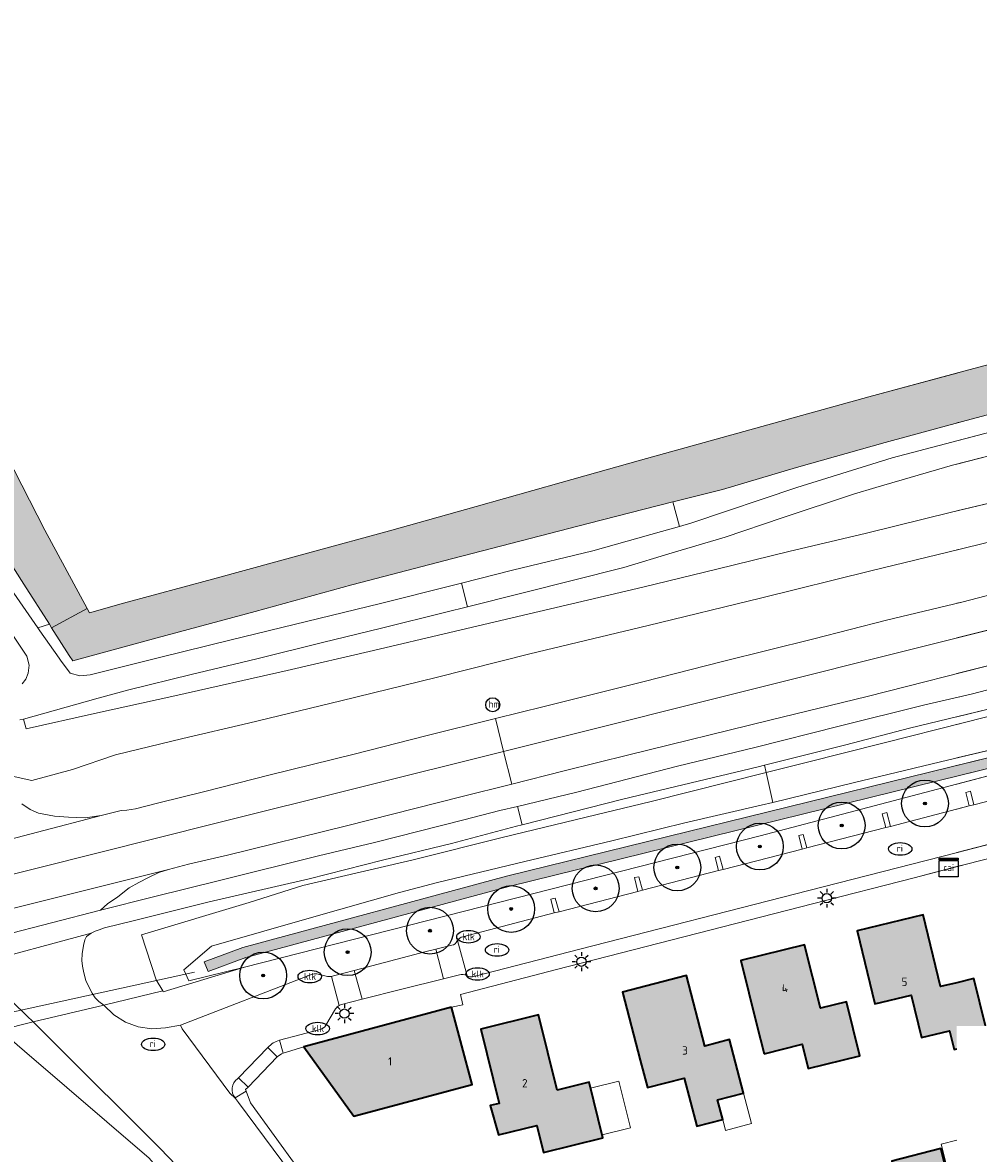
# Model space of a CAD drawing. Header units: metres. Extents: x 46249 to 49371, y 390656 to 391846.
# Tile 27 of 44: x 48755 to 48857, y 391528 to 391649. Entities that reach past the tile are written whole.
import ezdxf
from ezdxf.enums import TextEntityAlignment as Align

# ---------------------------------------------------------------- set-up
doc = ezdxf.new("R2010")
doc.units = ezdxf.units.M
for name, color, linetype, lineweight in [('B-WE-GR-BOOM-S', 90, 'Continuous', 25), ('B-WE-GR-BOUWLAND-G', 80, 'Continuous', 13), ('B-WE-GR-GRAS_KRUIDENRIJK-G', 80, 'Continuous', 18), ('B-WE-IE-MEUBILAIR-S', 7, 'Continuous', 25), ('B-WE-KW-KUNSTWERK_DUIKER-G', 170, 'Continuous', 18), ('B-WE-OG-BEBOUWING-G', 7, 'Continuous', 35), ('B-WE-OG-BEBOUWING_HUISNUMMER-T18', 10, 'Continuous', 18), ('B-WE-OG-BEBOUWING_LUIFEL-G', 7, 'Continuous', 18), ('B-WE-OG-TERREIN_ERF-G', 7, 'Continuous', 18), ('B-WE-OG-TERREIN_OEVER-G', 7, 'Continuous', 18), ('B-WE-OG-WATER_SLOOT-G', 120, 'Continuous', 18), ('B-WE-VH-GESLOTENVERHARDING-G', 10, 'Continuous', 18), ('B-WE-VH-GESLOTENVERHARDING_ASFALT-G', 10, 'Continuous', 18), ('B-WE-VH-GESLOTENVERHARDING_BETON-G', 10, 'Continuous', 18), ('B-WE-VH-OPENVERHARDING_BETONSTRAATSTEEN-G', 90, 'Continuous', 18), ('B-WE-VH-OPENVERHARDING_STRAATBAKSTEEN-G', 90, 'Continuous', 18), ('B-WE-VH-OPENVERHARDING_TEGEL-G', 90, 'Continuous', 18)]:
    doc.layers.add(name, color=color, linetype=linetype, lineweight=lineweight)
doc.layers.add('B-WE-OG-BEBOUWING-V', color=7, linetype='Continuous', lineweight=18, true_color=0xd46868)
doc.layers.add('B-WE-OG-WATER_SLOOT-V', color=7, linetype='Continuous', lineweight=18, true_color=0x99cae9)
doc.styles.add('NLCS-ISO', font='NLCS-ISO.ttf')
doc.styles.add('NLCS-ISO-ANNOTATIEF-T18', font='NLCS-ISO.ttf', dxfattribs={"height": 1.8})

# ---------------------------------------------------------------- blocks, each defined once
blk = doc.blocks.new('SIE-MEUBILAIR_KAST_CAI-SO')
for points in [[(-1, 1), (1, 1), (1, 0.84), (-1, 0.84)], [(-1, 0.76), (1, 0.76), (1, -1), (-1, -1)]]:
    blk.add_lwpolyline(points, close=True)
at = {"style": 'NLCS-ISO'}
blk.add_text('cai', height=0.75, dxfattribs=at).set_placement((0, 0), align=Align.MIDDLE_CENTER)
blk = doc.blocks.new('SIE-MEUBILAIR_PAAL_HECTOMETER-SO')
blk.add_circle((0, 0), 0.75)
at = {"style": 'NLCS-ISO'}
blk.add_text('hm', height=0.75, dxfattribs=at).set_placement((0.16, 0.07), align=Align.MIDDLE_CENTER)
blk = doc.blocks.new('SIE-MEUBILAIR_PAAL_LICHTMAST-SO')
for points in [[(-0.62, 0), (-1, 0)], [(-0.71, 0.71), (-0.44, 0.44)], [(0, 1), (0, 0.62)], [(0.44, 0.44), (0.71, 0.71)], [(1, 0), (0.62, 0)], [(-0.71, -0.71), (-0.44, -0.44)], [(0, -0.62), (0, -1)], [(0.44, -0.44), (0.71, -0.71)]]:
    blk.add_lwpolyline(points)
blk.add_circle((0, 0), 0.5)
blk = doc.blocks.new('SIE-MEUBILAIR_PUT_KOLK-SO')
blk.add_ellipse((0, 0), major_axis=(1.25, 0), ratio=0.54)
at = {"style": 'NLCS-ISO'}
blk.add_text('klk', height=0.75, dxfattribs=at).set_placement((0.03, 0), align=Align.MIDDLE_CENTER)
blk = doc.blocks.new('SIE-MEUBILAIR_PUT_RIOOLPUT-SO')
blk.add_ellipse((0, 0), major_axis=(1.25, 0), ratio=0.54)
at = {"style": 'NLCS-ISO'}
blk.add_text('ri', height=0.75, dxfattribs=at).set_placement((-0.04, 0.07), align=Align.MIDDLE_CENTER)
blk = doc.blocks.new('SGR-BOOM_01')
h = blk.add_hatch(color=256)
edge = h.paths.add_edge_path()
edge.add_arc((0, 0), 0.15, 0, 360)
for radius in [2.5, 0.15, 0.045]:
    blk.add_circle((0, 0), radius)

msp = doc.modelspace()

# ---------------------------------------------------------------- hatches: boundary and pattern name
at = {"layer": 'B-WE-OG-BEBOUWING-V'}
for points in [[(48854.833, 391538.901), (48854.833, 391545.974), (48853.113, 391545.554), (48851.242, 391553.221), (48844.198, 391551.501), (48846.1, 391543.707), (48849.959, 391544.649), (48851.067, 391540.111), (48854.079, 391540.847), (48854.57, 391538.837)], [(48834.258, 391538.381), (48838.334, 391539.396), (48838.984, 391536.789), (48844.485, 391538.159), (48843.044, 391543.933), (48840.288, 391543.245), (48838.564, 391550.028), (48831.776, 391548.336), (48833.497, 391541.44)], [(48821.02, 391537.707), (48821.787, 391534.76), (48825.728, 391535.786), (48827.068, 391530.64), (48829.834, 391531.36), (48829.288, 391533.45), (48832.057, 391534.171), (48830.569, 391539.89), (48827.927, 391539.202), (48825.967, 391546.733), (48819.133, 391544.952)], [(48854.833, 391541.357), (48857.897, 391541.357), (48856.659, 391546.42), (48854.833, 391545.974)], [(48800.851, 391543.356), (48785.098, 391539.108), (48790.452, 391531.701), (48803.076, 391535.105)], [(48812.156, 391534.498), (48810.16, 391542.542), (48803.985, 391541.01), (48805.956, 391533.071), (48804.987, 391532.868), (48805.877, 391529.703), (48809.981, 391530.722), (48810.701, 391527.822), (48817.039, 391529.393), (48815.564, 391535.344)], [(48854.706, 391522.021), (48853.122, 391528.243), (48847.909, 391526.915), (48848.994, 391522.651), (48850.933, 391523.145), (48851.431, 391521.187)]]:
    msp.add_hatch(color=256, dxfattribs=at).paths.add_polyline_path(points)
at = {"layer": 'B-WE-OG-WATER_SLOOT-V'}
for points in [[(48726.251, 391630.988), (48729.195, 391627.023), (48733.277, 391619.639), (48736.835, 391614.364), (48738.003, 391612.632), (48740.991, 391609.395), (48743.695, 391606.467), (48749.583, 391597.333), (48755.201, 391588.558), (48757.912, 391584.288), (48758.156, 391583.904), (48761.954, 391585.95), (48757.442, 391594.322), (48753.339, 391602.363), (48751.322, 391606.058), (48747.03, 391612.384), (48741.073, 391618.602), (48736.708, 391626.136), (48729.388, 391635.56), (48723.399, 391641.671), (48720.404, 391638.311), (48724.083, 391633.908)], [(48957.713, 391638.67), (48929.928, 391630.881), (48904.174, 391624.236), (48892.654, 391621.166), (48880.986, 391618.07), (48868.587, 391614.785), (48855.605, 391611.341), (48845.456, 391608.58), (48834.003, 391605.421), (48821.049, 391601.829), (48812.567, 391599.43), (48803.502, 391596.871), (48794.241, 391594.275), (48785.889, 391592.001), (48775.354, 391589.116), (48765.837, 391586.523), (48762.203, 391585.488), (48761.954, 391585.95), (48758.156, 391583.904), (48760.039, 391580.938), (48760.403, 391580.366), (48769.436, 391582.818), (48779.882, 391585.635), (48790.219, 391588.482), (48801.018, 391591.315), (48815.479, 391595.035), (48824.522, 391597.376), (48824.679, 391597.417), (48829.801, 391598.679), (48837.731, 391601.026), (48847.181, 391603.709), (48855.435, 391605.964), (48863.164, 391608.019), (48871.082, 391610.161), (48879.878, 391612.517), (48885.959, 391614.112), (48892.161, 391615.881), (48899.989, 391617.955), (48907.077, 391619.891), (48913.189, 391621.593), (48920.533, 391623.525), (48928.747, 391625.722), (48933.95, 391627.101), (48941.522, 391629.178), (48948.553, 391631.153), (48953.925, 391632.718), (48958.98, 391634.069)], [(48854.833, 391611.131), (48854.833, 391605.8), (48855.435, 391605.964), (48863.164, 391608.019), (48871.082, 391610.161), (48879.878, 391612.517), (48885.959, 391614.112), (48892.161, 391615.881), (48899.989, 391617.955), (48907.077, 391619.891), (48913.189, 391621.593), (48920.533, 391623.525), (48928.747, 391625.722), (48933.95, 391627.101), (48941.522, 391629.178), (48948.553, 391631.153), (48953.925, 391632.718), (48958.98, 391634.069), (48957.713, 391638.67), (48929.928, 391630.881), (48904.174, 391624.236), (48892.654, 391621.166), (48880.986, 391618.07), (48868.587, 391614.785), (48855.605, 391611.341)], [(48774.464, 391548.218), (48774.875, 391547.186), (48778.915, 391548.683), (48807.009, 391556.268), (48867.273, 391571.097), (48904.115, 391580.453), (48929.847, 391586.983), (48929.575, 391588.061), (48903.843, 391581.531), (48867.003, 391572.175), (48806.731, 391557.344), (48778.563, 391549.739)], [(48854.833, 391569.18), (48854.833, 391568.036), (48867.273, 391571.097), (48904.115, 391580.453), (48929.847, 391586.983), (48929.575, 391588.061), (48903.843, 391581.531), (48867.003, 391572.175)]]:
    msp.add_hatch(color=256, dxfattribs=at).paths.add_polyline_path(points)

# ---------------------------------------------------------------- linework, layer by layer
at = {"layer": 'B-WE-GR-BOUWLAND-G', "ltscale": 0.2, "flags": 128}
for points in [[(48854.833, 391611.131), (48855.605, 391611.341), (48868.587, 391614.785), (48880.986, 391618.07), (48892.654, 391621.166), (48904.174, 391624.236), (48929.928, 391630.881), (48957.713, 391638.67), (48960.626, 391639.441), (48936.721, 391693.891), (48914.415, 391748.382), (48911.127, 391757.143), (48854.833, 391750.462)], [(48714.767, 391648.776), (48717.326, 391646.791), (48718.817, 391645.448), (48722.766, 391642.062), (48723.399, 391641.671), (48729.388, 391635.56), (48736.708, 391626.136), (48741.073, 391618.602), (48747.03, 391612.384), (48751.322, 391606.058), (48753.339, 391602.363), (48757.442, 391594.322), (48761.954, 391585.95), (48762.203, 391585.488), (48765.837, 391586.523), (48775.354, 391589.116), (48785.889, 391592.001), (48794.241, 391594.275), (48803.502, 391596.871), (48812.567, 391599.43), (48821.049, 391601.829), (48834.003, 391605.421), (48845.456, 391608.58), (48854.833, 391611.131)]]:
    msp.add_lwpolyline(points, dxfattribs=at)
at = {"layer": 'B-WE-GR-GRAS_KRUIDENRIJK-G', "ltscale": 0.2, "flags": 128}
for points in [[(49000, 391645.4), (48989.371, 391641.687), (48974.879, 391637.769), (48963.974, 391634.736), (48963.128, 391634.501), (48958.98, 391634.069), (48953.925, 391632.718), (48948.553, 391631.153), (48941.522, 391629.178), (48933.95, 391627.101), (48928.747, 391625.722), (48920.533, 391623.525), (48913.189, 391621.593), (48907.077, 391619.891), (48899.989, 391617.955), (48892.161, 391615.881), (48885.959, 391614.112), (48879.878, 391612.517), (48871.082, 391610.161), (48863.164, 391608.019), (48855.435, 391605.964), (48854.833, 391605.8)], [(48854.833, 391603.88), (48860.69, 391605.419), (48871.955, 391608.491), (48882.449, 391611.318), (48891.551, 391613.68), (48898.356, 391615.438), (48909.368, 391618.282), (48921.625, 391621.479), (48927.952, 391623.097), (48933.676, 391624.631), (48939.701, 391626.207), (48944.275, 391627.38), (48948.787, 391628.586), (48953.202, 391629.762), (48957.361, 391630.752), (48960.945, 391631.562), (48965.325, 391632.517), (48968.256, 391633.227), (48972.125, 391633.97), (48976.409, 391634.894), (48980.899, 391635.831), (48985.945, 391636.838), (48990.771, 391637.88), (48994.892, 391638.695)], [(48995.376, 391636.249), (48991.977, 391635.533), (48986.548, 391634.406), (48981.022, 391633.249), (48975.003, 391631.989), (48968.06, 391630.493), (48963.124, 391629.468), (48958.155, 391628.381), (48954.741, 391627.524), (48941.848, 391624.148), (48931.287, 391621.411), (48923.745, 391619.441), (48915.769, 391617.34), (48908.119, 391615.402), (48900.488, 391613.365), (48898.971, 391612.967), (48891.002, 391610.879), (48882.967, 391608.818), (48874.951, 391606.658), (48867.458, 391604.698), (48860.508, 391602.839), (48854.833, 391601.402)], [(49000, 391634.976), (48992.179, 391632.871), (48987.907, 391631.74), (48982.851, 391630.258), (48978.259, 391628.975), (48974.24, 391627.872), (48970.794, 391626.79), (48966.055, 391625.303), (48960.726, 391623.684), (48955.849, 391622.132), (48946.643, 391619.24), (48936.033, 391615.934), (48928.859, 391614.186), (48923.037, 391612.844), (48914.559, 391610.699), (48907.482, 391608.97), (48898.829, 391606.945), (48888.871, 391604.524), (48879.881, 391602.386), (48870.949, 391600.208), (48863.568, 391598.473), (48854.833, 391596.409)], [(48854.833, 391596.409), (48863.568, 391598.473), (48870.949, 391600.208), (48879.881, 391602.386), (48888.871, 391604.524), (48898.829, 391606.945), (48907.482, 391608.97), (48914.559, 391610.699), (48923.037, 391612.844), (48928.859, 391614.186), (48936.033, 391615.934), (48946.643, 391619.24), (48955.849, 391622.132), (48960.726, 391623.684), (48966.055, 391625.303), (48970.794, 391626.79), (48974.24, 391627.872), (48978.259, 391628.975), (48982.851, 391630.258), (48987.907, 391631.74), (48992.179, 391632.871), (49000, 391634.976)], [(48854.833, 391592.229), (48855.191, 391592.316), (48866.458, 391595.083), (48878.797, 391598.116), (48890.693, 391601.059), (48894.254, 391601.942), (48901.419, 391603.718), (48912.353, 391606.409), (48933.217, 391611.802), (48941.543, 391614.258), (48951.497, 391617.224), (48963.414, 391620.805), (48977.718, 391625.661), (48989.625, 391629.607), (49000, 391632.7)], [(48863.164, 391608.019), (48855.435, 391605.964), (48847.181, 391603.709), (48837.731, 391601.026), (48829.801, 391598.679), (48824.679, 391597.417), (48824.522, 391597.376), (48825.22, 391594.747), (48826.537, 391595.117), (48837.772, 391598.896), (48847.946, 391602.07), (48860.69, 391605.419)], [(48860.508, 391602.839), (48854.369, 391601.284), (48846.192, 391598.891), (48843.822, 391598.194), (48836.184, 391595.647), (48830.087, 391593.59), (48824.429, 391591.922), (48819.263, 391590.347), (48808.395, 391587.603), (48802.567, 391586.149), (48800.253, 391585.572), (48793.375, 391583.879), (48787.078, 391582.346), (48780.06, 391580.577), (48773.074, 391578.915), (48766.392, 391577.259), (48763.134, 391576.395), (48755.137, 391574.138), (48755.427, 391573.123), (48762.729, 391574.741), (48771.303, 391576.65), (48783.3, 391579.349), (48792.545, 391581.485), (48800.706, 391583.416), (48810.238, 391585.656), (48821.291, 391588.23), (48829.196, 391590.166), (48836.903, 391592.065), (48845.212, 391594.024), (48854.283, 391596.279), (48863.568, 391598.473)], [(48854.833, 391586.525), (48855.383, 391586.657), (48864.006, 391588.89), (48871.444, 391590.792), (48880.117, 391592.948), (48888.33, 391595.023), (48895.532, 391596.816), (48894.254, 391601.942), (48890.693, 391601.059), (48878.797, 391598.116), (48866.458, 391595.083), (48855.191, 391592.316), (48854.833, 391592.229)], [(48863.568, 391598.473), (48854.283, 391596.279), (48845.212, 391594.024), (48836.903, 391592.065), (48829.196, 391590.166), (48821.291, 391588.23), (48810.238, 391585.656), (48800.706, 391583.416), (48792.545, 391581.485), (48783.3, 391579.349), (48771.303, 391576.65), (48762.729, 391574.741), (48755.427, 391573.123), (48755.137, 391574.138), (48754.742, 391574.064)], [(48753.286, 391568.192), (48756.052, 391567.589), (48760.395, 391568.758), (48764.982, 391570.318), (48772.154, 391572.062), (48779.19, 391573.726), (48789.049, 391576.108), (48799.244, 391578.61), (48809.231, 391581.12), (48821.874, 391584.163), (48833.878, 391587.078), (48845.676, 391590.002), (48855.191, 391592.316), (48866.458, 391595.083)], [(48866.458, 391595.083), (48855.191, 391592.316), (48845.676, 391590.002), (48833.878, 391587.078), (48821.874, 391584.163), (48809.231, 391581.12), (48799.244, 391578.61), (48789.049, 391576.108), (48779.19, 391573.726), (48772.154, 391572.062), (48764.982, 391570.318), (48760.395, 391568.758), (48756.052, 391567.589), (48753.286, 391568.192)], [(48754.987, 391565.099), (48755.863, 391564.499), (48756.753, 391564.105), (48758.451, 391563.76), (48759.945, 391563.683), (48761.744, 391563.612), (48763.439, 391563.827), (48765.599, 391564.364), (48766.186, 391564.424), (48767.12, 391564.569), (48769.589, 391565.207), (48774.504, 391566.411), (48781.497, 391568.203), (48790.469, 391570.397), (48798.118, 391572.368), (48805.559, 391574.196), (48810.78, 391575.479), (48821.315, 391578.119), (48829.832, 391580.299), (48839.564, 391582.734), (48847.331, 391584.723), (48855.383, 391586.657), (48864.006, 391588.89)], [(48854.833, 391576.444), (48856.363, 391576.797), (48865.942, 391579.314), (48874.581, 391581.442), (48880.982, 391583.046), (48889.84, 391585.255), (48897.839, 391587.275), (48897.338, 391589.574), (48891.138, 391587.986), (48881.178, 391585.532), (48872.485, 391583.415), (48859.849, 391580.284), (48854.833, 391579.008)], [(48754.99, 391577.929), (48755.41, 391578.415), (48755.645, 391579.069), (48755.745, 391579.902), (48755.511, 391580.877), (48753.669, 391583.638)], [(48859.849, 391580.284), (48845.257, 391576.572), (48834.883, 391574.048), (48819.826, 391570.321), (48812.887, 391568.618), (48807.309, 391567.207), (48801.872, 391565.831), (48789.657, 391562.73), (48776.951, 391559.611), (48772.772, 391558.658), (48770.637, 391558.065), (48769.597, 391557.739), (48768.487, 391557.224), (48767.46, 391556.698), (48766.422, 391556.101), (48765.21, 391555.149), (48764.125, 391554.409), (48763.373, 391553.721), (48769.052, 391555.155), (48776.242, 391556.946), (48786.67, 391559.531), (48792.628, 391560.971), (48802.193, 391563.399), (48806.033, 391564.376), (48807.905, 391564.824), (48814.241, 391566.34), (48825.015, 391569.119), (48833.27, 391571.122), (48842.263, 391573.378), (48851.29, 391575.625), (48856.363, 391576.797), (48865.942, 391579.314)], [(48859.092, 391575.436), (48849.808, 391573.174), (48842.984, 391571.407), (48834.301, 391569.215), (48834.476, 391568.425), (48838.766, 391569.503), (48846.949, 391571.592), (48855.674, 391573.782), (48865.613, 391576.302)], [(48865.613, 391576.302), (48855.674, 391573.782), (48846.949, 391571.592), (48838.766, 391569.503), (48834.476, 391568.425), (48835.184, 391565.238), (48843.764, 391567.331), (48853.089, 391569.583), (48863.008, 391571.946)], [(48865.613, 391576.302), (48855.674, 391573.782), (48854.833, 391573.571)], [(48854.833, 391573.571), (48855.674, 391573.782), (48865.613, 391576.302)], [(48859.092, 391575.436), (48854.833, 391574.398)], [(48854.833, 391569.998), (48863.008, 391571.946)], [(48860.223, 391568.601), (48854.833, 391567.185)], [(48854.833, 391564.52), (48856.165, 391564.867), (48855.816, 391566.311), (48856.31, 391566.438), (48856.678, 391564.979), (48864.852, 391567.094)], [(48752.649, 391540.913), (48756.165, 391541.777), (48755.497, 391542.436), (48751.034, 391546.792)]]:
    msp.add_lwpolyline(points, dxfattribs=at)
for points in [[(48740.991, 391609.395), (48739.593, 391608.164), (48740.476, 391607.036), (48744.628, 391601.193), (48748.613, 391595.422), (48752.842, 391589.441), (48756.663, 391583.915), (48757.912, 391584.288), (48755.201, 391588.558), (48749.583, 391597.333), (48743.695, 391606.467), (48740.991, 391609.395)], [(48825.22, 391594.747), (48824.522, 391597.376), (48815.479, 391595.035), (48801.018, 391591.315), (48790.219, 391588.482), (48779.882, 391585.635), (48769.436, 391582.818), (48760.403, 391580.366), (48760.039, 391580.938), (48758.156, 391583.904), (48757.912, 391584.288), (48756.663, 391583.915), (48756.896, 391583.579), (48758.961, 391580.651), (48759.116, 391580.431), (48760.14, 391579.044), (48761.159, 391578.776), (48762.263, 391578.881), (48769.675, 391580.723), (48777.333, 391582.613), (48785.386, 391584.576), (48793.291, 391586.512), (48800.803, 391588.373), (48801.938, 391588.664), (48807.376, 391590.06), (48815.971, 391592.124), (48823.289, 391594.204), (48825.22, 391594.747)], [(48834.476, 391568.425), (48834.301, 391569.215), (48833.62, 391569.043), (48819.177, 391565.593), (48808.401, 391562.846), (48807.806, 391562.694), (48800.883, 391560.839), (48793.49, 391559.057), (48785.659, 391557.091), (48774.979, 391554.604), (48766.866, 391552.571), (48763.799, 391551.826), (48763.218, 391551.64), (48762.807, 391551.483), (48762.392, 391551.269), (48762.113, 391551.088), (48761.866, 391550.907), (48761.692, 391550.568), (48761.564, 391549.944), (48761.426, 391549.07), (48761.393, 391548.343), (48761.464, 391547.742), (48761.577, 391547.028), (48761.801, 391546.222), (48762.088, 391545.599), (48762.475, 391544.869), (48762.814, 391544.366), (48763.203, 391543.979), (48763.746, 391543.59), (48770.015, 391545.089), (48769.313, 391546.292), (48767.754, 391551.091), (48779.251, 391554.563), (48784.989, 391556.348), (48796.771, 391559.11), (48806.276, 391561.498), (48815.257, 391563.684), (48822.195, 391565.337), (48834.476, 391568.425)], [(48835.184, 391565.238), (48834.476, 391568.425), (48822.195, 391565.337), (48815.257, 391563.684), (48806.276, 391561.498), (48796.771, 391559.11), (48784.989, 391556.348), (48779.251, 391554.563), (48767.754, 391551.091), (48769.313, 391546.292), (48770.015, 391545.089), (48770.063, 391545.006), (48778.755, 391547.648), (48772.804, 391546.18), (48772.279, 391547.355), (48775.224, 391549.89), (48785.928, 391552.96), (48795.329, 391555.633), (48799.365, 391556.693), (48808.692, 391558.945), (48817.977, 391561.138), (48825.784, 391563.056), (48833.954, 391564.938), (48835.184, 391565.238)]]:
    msp.add_lwpolyline(points, close=True, dxfattribs=at)
msp.add_lwpolyline([(48860.223, 391568.601), (48833.826, 391561.666), (48804.065, 391554.098), (48778.755, 391547.648), (48770.063, 391545.006), (48770.015, 391545.089), (48763.746, 391543.59), (48764.788, 391542.551), (48766.027, 391541.759), (48767.406, 391541.248), (48768.863, 391541.043), (48770.329, 391541.153), (48771.915, 391541.428), (48771.915, 391541.428), (48785.924, 391546.835), (48785.924, 391546.835, -0.2030023), (48786.485, 391546.913), (48786.485, 391546.913), (48787.473, 391546.687), (48787.473, 391546.687, 0.1219654), (48788.055, 391546.652), (48788.055, 391546.652, 0.0464226), (48788.252, 391546.705), (48788.252, 391546.705), (48790.487, 391547.289), (48798.159, 391549.294), (48799.211, 391549.558), (48800.897, 391549.981), (48800.897, 391549.981, 0.3150876), (48801.464, 391550.445), (48801.464, 391550.445, -0.0234962), (48801.497, 391550.494), (48801.497, 391550.494, -0.1827838), (48802.083, 391550.887), (48802.083, 391550.887), (48811.845, 391553.436), (48811.47, 391554.892), (48811.945, 391555.013), (48812.358, 391553.554), (48820.779, 391555.739), (48820.415, 391557.203), (48820.887, 391557.3), (48821.254, 391555.871), (48829.401, 391557.954), (48829.027, 391559.372), (48829.509, 391559.504), (48829.891, 391558.085), (48838.319, 391560.258), (48837.961, 391561.703), (48838.443, 391561.811), (48838.832, 391560.375), (48847.247, 391562.549), (48846.887, 391564.013), (48847.376, 391564.15), (48847.748, 391562.676), (48856.165, 391564.867), (48855.816, 391566.311), (48856.31, 391566.438), (48856.678, 391564.979), (48864.852, 391567.094)], format="xyb", dxfattribs=at)
at = {"layer": 'B-WE-KW-KUNSTWERK_DUIKER-G', "ltscale": 0.2, "flags": 128}
msp.add_lwpolyline([(48749.156, 391541.795), (48773.417, 391547.096)], dxfattribs=at)
at = {"layer": 'B-WE-OG-BEBOUWING-G', "ltscale": 0.2, "flags": 128}
for points in [[(48854.833, 391545.974), (48853.113, 391545.554), (48851.242, 391553.221), (48844.198, 391551.501), (48846.1, 391543.707), (48849.959, 391544.649), (48851.067, 391540.111), (48854.079, 391540.847), (48854.57, 391538.837), (48854.833, 391538.901)], [(48857.897, 391541.357), (48856.659, 391546.42), (48854.833, 391545.974)]]:
    msp.add_lwpolyline(points, dxfattribs=at)
for points in [[(48834.258, 391538.381), (48838.334, 391539.396), (48838.984, 391536.789), (48844.485, 391538.159), (48843.044, 391543.933), (48840.288, 391543.245), (48838.564, 391550.028), (48831.776, 391548.336), (48833.497, 391541.44), (48834.258, 391538.381)], [(48821.02, 391537.707), (48821.787, 391534.76), (48825.728, 391535.786), (48827.068, 391530.64), (48829.834, 391531.36), (48829.288, 391533.45), (48832.057, 391534.171), (48830.569, 391539.89), (48827.927, 391539.202), (48825.967, 391546.733), (48819.133, 391544.952), (48821.02, 391537.707)], [(48800.851, 391543.356), (48785.098, 391539.108), (48790.452, 391531.701), (48803.076, 391535.105), (48800.851, 391543.356)], [(48812.156, 391534.498), (48810.16, 391542.542), (48803.985, 391541.01), (48805.956, 391533.071), (48804.987, 391532.868), (48805.877, 391529.703), (48809.981, 391530.722), (48810.701, 391527.822), (48817.039, 391529.393), (48815.564, 391535.344), (48812.156, 391534.498)], [(48854.706, 391522.021), (48853.122, 391528.243), (48847.909, 391526.915), (48848.994, 391522.651), (48850.933, 391523.145), (48851.431, 391521.187), (48854.706, 391522.021)]]:
    msp.add_lwpolyline(points, close=True, dxfattribs=at)
at = {"layer": 'B-WE-OG-BEBOUWING_LUIFEL-G', "ltscale": 0.2, "flags": 128}
for points in [[(48816.957, 391529.723), (48819.984, 391530.473), (48818.75, 391535.454), (48815.723, 391534.704), (48816.957, 391529.723)], [(48832.057, 391534.171), (48829.288, 391533.45), (48829.834, 391531.36), (48830.138, 391530.195), (48832.905, 391530.915), (48832.057, 391534.171)]]:
    msp.add_lwpolyline(points, close=True, dxfattribs=at)
at = {"layer": 'B-WE-OG-TERREIN_ERF-G', "ltscale": 0.2, "flags": 128}
for points in [[(48930.255, 391541.357), (48928.494, 391548.344), (48925.523, 391560.084), (48921.794, 391574.903), (48921.631, 391575.516), (48921.49, 391575.479), (48906.251, 391571.603), (48892.341, 391568.015), (48869.655, 391562.182), (48855.869, 391558.649), (48854.833, 391558.377)], [(48854.833, 391538.901), (48854.57, 391538.837), (48854.079, 391540.847), (48851.067, 391540.111), (48849.959, 391544.649), (48846.1, 391543.707), (48844.198, 391551.501), (48851.242, 391553.221), (48853.113, 391545.554), (48854.833, 391545.974)], [(48854.833, 391545.974), (48856.659, 391546.42), (48857.897, 391541.357)], [(48768.59, 391527.21), (48755.25, 391538.67), (48752.649, 391540.913), (48749.587, 391540.161), (48747.567, 391539.589), (48748.7, 391535.74), (48750.42, 391529.869), (48746.47, 391528.73), (48745.753, 391531.182), (48742.15, 391530.128), (48741.247, 391533.217), (48741.055, 391533.876), (48736.233, 391532.467), (48735.176, 391536.082), (48730.007, 391534.619), (48729.252, 391534.373), (48728.62, 391534.167), (48727.489, 391533.894), (48714.75, 391530.241), (48688.468, 391520.137)], [(48854.833, 391522.065), (48853.166, 391528.709), (48854.833, 391529.138)]]:
    msp.add_lwpolyline(points, dxfattribs=at)
msp.add_lwpolyline([(48854.833, 391558.377), (48850.284, 391557.182), (48839.44, 391554.412), (48812.067, 391547.383), (48801.828, 391544.705), (48802.089, 391543.61), (48800.851, 391543.356), (48803.076, 391535.105), (48790.452, 391531.701), (48785.098, 391539.108), (48782.901, 391538.434), (48782.901, 391538.434, 0.1063148), (48782.254, 391538.045), (48782.254, 391538.045), (48779.14, 391534.806), (48778.88, 391534.56), (48778.947, 391534.379), (48779.396, 391533.154), (48786.968, 391522.68)], format="xyb", dxfattribs=at)
for points in [[(48834.258, 391538.381), (48833.497, 391541.44), (48831.776, 391548.336), (48838.564, 391550.028), (48840.288, 391543.245), (48843.044, 391543.933), (48844.485, 391538.159), (48838.984, 391536.789), (48838.334, 391539.396), (48834.258, 391538.381)], [(48821.02, 391537.707), (48819.133, 391544.952), (48825.967, 391546.733), (48827.927, 391539.202), (48830.569, 391539.89), (48832.057, 391534.171), (48829.288, 391533.45), (48829.834, 391531.36), (48827.068, 391530.64), (48825.728, 391535.786), (48821.787, 391534.76), (48821.02, 391537.707)], [(48803.985, 391541.01), (48810.16, 391542.542), (48812.156, 391534.498), (48815.564, 391535.344), (48817.039, 391529.393), (48810.701, 391527.822), (48809.981, 391530.722), (48805.877, 391529.703), (48804.987, 391532.868), (48805.956, 391533.071), (48803.985, 391541.01)], [(48752.649, 391540.913), (48755.25, 391538.67), (48768.59, 391527.21), (48779.049, 391514.931), (48779.254, 391514.734), (48779.26, 391514.749), (48779.387, 391515.256), (48779.489, 391516.279), (48779.444, 391516.971), (48779.208, 391517.946), (48778.774, 391518.826), (48778.449, 391519.246), (48775.789, 391521.939), (48769.747, 391528.24), (48758.298, 391539.675), (48756.165, 391541.777), (48752.649, 391540.913)], [(48854.706, 391522.021), (48851.431, 391521.187), (48850.933, 391523.145), (48848.994, 391522.651), (48847.909, 391526.915), (48853.122, 391528.243), (48854.706, 391522.021)]]:
    msp.add_lwpolyline(points, close=True, dxfattribs=at)
at = {"layer": 'B-WE-OG-TERREIN_OEVER-G', "ltscale": 0.2, "flags": 128}
for points in [[(48854.833, 391567.185), (48860.223, 391568.601), (48869.792, 391570.964), (48890.498, 391576.365), (48913.91, 391582.144), (48931.457, 391586.315), (48931.08, 391588.165), (48930.857, 391589.257), (48930.186, 391589.029), (48922.724, 391587.178), (48913.65, 391584.667), (48905.902, 391582.71), (48898.311, 391580.731), (48891.886, 391579.073), (48881.915, 391576.446), (48873.418, 391574.4), (48863.008, 391571.946), (48854.833, 391569.998)], [(48854.833, 391569.18), (48867.003, 391572.175), (48903.843, 391581.531), (48929.575, 391588.061), (48929.847, 391586.983), (48904.115, 391580.453), (48867.273, 391571.097), (48854.833, 391568.036)], [(48863.008, 391571.946), (48853.089, 391569.583), (48843.764, 391567.331), (48835.184, 391565.238), (48833.954, 391564.938), (48825.784, 391563.056), (48817.977, 391561.138), (48808.692, 391558.945), (48799.365, 391556.693), (48795.329, 391555.633), (48785.928, 391552.96), (48775.224, 391549.89), (48772.279, 391547.355), (48772.804, 391546.18), (48778.755, 391547.648), (48778.755, 391547.648), (48804.065, 391554.098), (48833.826, 391561.666), (48860.223, 391568.601)]]:
    msp.add_lwpolyline(points, dxfattribs=at)
msp.add_lwpolyline([(48774.464, 391548.218), (48778.563, 391549.739), (48806.731, 391557.344), (48867.003, 391572.175), (48903.843, 391581.531), (48929.575, 391588.061), (48929.847, 391586.983), (48904.115, 391580.453), (48867.273, 391571.097), (48807.009, 391556.268), (48778.915, 391548.683), (48774.875, 391547.186), (48774.464, 391548.218)], close=True, dxfattribs=at)
at = {"layer": 'B-WE-OG-WATER_SLOOT-G', "ltscale": 0.2, "flags": 128}
for points in [[(48726.251, 391630.988), (48729.195, 391627.023), (48733.277, 391619.639), (48736.835, 391614.364), (48738.003, 391612.632), (48740.991, 391609.395), (48743.695, 391606.467), (48749.583, 391597.333), (48755.201, 391588.558), (48757.912, 391584.288), (48758.156, 391583.904), (48761.954, 391585.95), (48757.442, 391594.322), (48753.339, 391602.363), (48751.322, 391606.058), (48747.03, 391612.384), (48741.073, 391618.602), (48736.708, 391626.136), (48729.388, 391635.56), (48723.399, 391641.671), (48720.404, 391638.311), (48724.083, 391633.908), (48726.251, 391630.988)], [(48774.464, 391548.218), (48774.875, 391547.186), (48778.915, 391548.683), (48807.009, 391556.268), (48867.273, 391571.097), (48904.115, 391580.453), (48929.847, 391586.983), (48929.575, 391588.061), (48903.843, 391581.531), (48867.003, 391572.175), (48806.731, 391557.344), (48778.563, 391549.739), (48774.464, 391548.218)]]:
    msp.add_lwpolyline(points, close=True, dxfattribs=at)
for points in [[(48868.587, 391614.785), (48855.605, 391611.341), (48845.456, 391608.58), (48834.003, 391605.421), (48821.049, 391601.829), (48812.567, 391599.43), (48803.502, 391596.871), (48794.241, 391594.275), (48785.889, 391592.001), (48775.354, 391589.116), (48765.837, 391586.523), (48762.203, 391585.488), (48761.954, 391585.95), (48758.156, 391583.904), (48760.039, 391580.938), (48760.403, 391580.366), (48769.436, 391582.818), (48779.882, 391585.635), (48790.219, 391588.482), (48801.018, 391591.315), (48815.479, 391595.035), (48824.522, 391597.376), (48824.679, 391597.417), (48829.801, 391598.679), (48837.731, 391601.026), (48847.181, 391603.709), (48855.435, 391605.964), (48863.164, 391608.019)], [(48868.587, 391614.785), (48855.605, 391611.341), (48854.833, 391611.131)], [(48854.833, 391605.8), (48855.435, 391605.964), (48863.164, 391608.019)], [(48854.833, 391568.036), (48867.273, 391571.097), (48904.115, 391580.453), (48929.847, 391586.983), (48929.575, 391588.061), (48903.843, 391581.531), (48867.003, 391572.175), (48854.833, 391569.18)]]:
    msp.add_lwpolyline(points, dxfattribs=at)
at = {"layer": 'B-WE-VH-GESLOTENVERHARDING-G', "ltscale": 0.2, "flags": 128}
msp.add_lwpolyline([(48838.319, 391560.258), (48838.832, 391560.375), (48838.443, 391561.811), (48837.961, 391561.703), (48838.319, 391560.258)], close=True, dxfattribs=at)
at = {"layer": 'B-WE-VH-GESLOTENVERHARDING_ASFALT-G', "ltscale": 0.2, "flags": 128}
for points in [[(48854.833, 391601.402), (48860.508, 391602.839), (48867.458, 391604.698), (48874.951, 391606.658), (48882.967, 391608.818), (48891.002, 391610.879), (48898.971, 391612.967), (48898.356, 391615.438), (48891.551, 391613.68), (48882.449, 391611.318), (48871.955, 391608.491), (48860.69, 391605.419), (48854.833, 391603.88)], [(48860.69, 391605.419), (48847.946, 391602.07), (48837.772, 391598.896), (48826.537, 391595.117), (48825.22, 391594.747), (48823.289, 391594.204), (48815.971, 391592.124), (48807.376, 391590.06), (48801.938, 391588.664), (48801.938, 391588.664), (48802.567, 391586.149), (48808.395, 391587.603), (48819.263, 391590.347), (48824.429, 391591.922), (48830.087, 391593.59), (48836.184, 391595.647), (48843.822, 391598.194), (48846.192, 391598.891), (48854.369, 391601.284), (48860.508, 391602.839)], [(48854.833, 391582.815), (48871.964, 391587.104), (48903.454, 391594.932), (48902.554, 391598.551), (48896.089, 391596.954), (48895.532, 391596.816), (48888.33, 391595.023), (48880.117, 391592.948), (48871.444, 391590.792), (48864.006, 391588.89), (48855.383, 391586.657), (48854.833, 391586.525)], [(48854.833, 391579.008), (48859.849, 391580.284), (48872.485, 391583.415), (48881.178, 391585.532), (48891.138, 391587.986), (48897.338, 391589.574), (48900.974, 391590.506), (48904.346, 391591.343), (48903.454, 391594.932), (48871.964, 391587.104), (48854.833, 391582.815)], [(48754.742, 391574.064), (48755.137, 391574.138), (48763.134, 391576.395), (48766.392, 391577.259), (48773.074, 391578.915), (48780.06, 391580.577), (48787.078, 391582.346), (48793.375, 391583.879), (48800.253, 391585.572), (48802.567, 391586.149), (48802.567, 391586.149), (48801.938, 391588.664), (48800.803, 391588.373), (48793.291, 391586.512), (48785.386, 391584.576), (48777.333, 391582.613), (48769.675, 391580.723), (48762.263, 391578.881), (48761.159, 391578.776), (48760.14, 391579.044), (48759.116, 391580.431), (48758.961, 391580.651), (48756.896, 391583.579), (48756.663, 391583.915), (48752.842, 391589.441)], [(48854.833, 391574.398), (48859.092, 391575.436), (48872.281, 391578.775), (48885.945, 391582.149), (48894.624, 391584.324), (48905.4, 391587.105), (48904.915, 391589.055), (48904.133, 391588.864), (48897.839, 391587.275), (48889.84, 391585.255), (48880.982, 391583.046), (48874.581, 391581.442), (48865.942, 391579.314), (48856.363, 391576.797), (48854.833, 391576.444)], [(48753.669, 391583.638), (48755.511, 391580.877), (48755.745, 391579.902), (48755.645, 391579.069), (48755.41, 391578.415), (48754.99, 391577.929)], [(48865.942, 391579.314), (48856.363, 391576.797), (48851.29, 391575.625), (48842.263, 391573.378), (48833.27, 391571.122), (48825.015, 391569.119), (48814.241, 391566.34), (48807.905, 391564.824), (48807.905, 391564.824), (48808.401, 391562.846), (48819.177, 391565.593), (48833.62, 391569.043), (48834.301, 391569.215), (48842.984, 391571.407), (48849.808, 391573.174), (48859.092, 391575.436)], [(48736.214, 391556.714), (48763.439, 391563.827), (48761.744, 391563.612), (48759.945, 391563.683), (48758.451, 391563.76), (48756.753, 391564.105), (48755.863, 391564.499), (48754.987, 391565.099)], [(48749.707, 391547.859), (48762.392, 391551.269), (48762.807, 391551.483), (48763.218, 391551.64), (48763.799, 391551.826), (48766.866, 391552.571), (48774.979, 391554.604), (48785.659, 391557.091), (48793.49, 391559.057), (48800.883, 391560.839), (48807.806, 391562.694), (48808.401, 391562.846), (48808.401, 391562.846), (48807.905, 391564.824), (48806.033, 391564.376), (48802.193, 391563.399), (48792.628, 391560.971), (48786.67, 391559.531), (48776.242, 391556.946), (48769.052, 391555.155), (48763.373, 391553.721), (48742.414, 391548.329)]]:
    msp.add_lwpolyline(points, dxfattribs=at)
for points in [[(48806.435, 391570.697), (48811.833, 391572.049), (48871.964, 391587.104), (48903.454, 391594.932), (48902.554, 391598.551), (48896.089, 391596.954), (48895.532, 391596.816), (48888.33, 391595.023), (48880.117, 391592.948), (48871.444, 391590.792), (48864.006, 391588.89), (48855.383, 391586.657), (48847.331, 391584.723), (48839.564, 391582.734), (48829.832, 391580.299), (48821.315, 391578.119), (48810.78, 391575.479), (48805.559, 391574.196), (48806.435, 391570.697)], [(48903.454, 391594.932), (48871.964, 391587.104), (48811.833, 391572.049), (48806.435, 391570.697), (48807.309, 391567.207), (48812.887, 391568.618), (48819.826, 391570.321), (48834.883, 391574.048), (48845.257, 391576.572), (48859.849, 391580.284), (48872.485, 391583.415), (48881.178, 391585.532), (48891.138, 391587.986), (48897.338, 391589.574), (48900.974, 391590.506), (48904.346, 391591.343), (48903.454, 391594.932)], [(48709.789, 391545.102), (48713.006, 391546.141), (48726.507, 391550.214), (48737.323, 391553.358), (48775.727, 391563.011), (48806.435, 391570.697), (48805.559, 391574.196), (48798.118, 391572.368), (48790.469, 391570.397), (48781.497, 391568.203), (48774.504, 391566.411), (48769.589, 391565.207), (48767.12, 391564.569), (48766.186, 391564.424), (48765.599, 391564.364), (48763.439, 391563.827), (48736.214, 391556.714), (48730.623, 391555.159), (48723.525, 391553.118), (48718.014, 391551.49), (48713.297, 391550.091), (48708.67, 391548.57), (48709.789, 391545.102)], [(48806.435, 391570.697), (48775.727, 391563.011), (48737.323, 391553.358), (48726.507, 391550.214), (48713.006, 391546.141), (48709.789, 391545.102), (48710.849, 391541.82), (48712.632, 391542.403), (48720.832, 391544.99), (48727.146, 391546.889), (48734.285, 391548.905), (48738.064, 391549.931), (48741.964, 391550.896), (48770.637, 391558.065), (48772.772, 391558.658), (48776.951, 391559.611), (48789.657, 391562.73), (48801.872, 391565.831), (48807.309, 391567.207), (48806.435, 391570.697)], [(48763.373, 391553.721), (48764.125, 391554.409), (48765.21, 391555.149), (48766.422, 391556.101), (48767.46, 391556.698), (48768.487, 391557.224), (48769.597, 391557.739), (48770.637, 391558.065), (48741.964, 391550.896), (48742.325, 391549.594), (48742.581, 391548.445), (48742.414, 391548.329), (48763.373, 391553.721)]]:
    msp.add_lwpolyline(points, close=True, dxfattribs=at)
at = {"layer": 'B-WE-VH-GESLOTENVERHARDING_BETON-G', "ltscale": 0.2, "flags": 128}
for points in [[(48856.165, 391564.867), (48856.678, 391564.979), (48856.31, 391566.438), (48855.816, 391566.311), (48856.165, 391564.867)], [(48847.247, 391562.549), (48847.748, 391562.676), (48847.376, 391564.15), (48846.887, 391564.013), (48847.247, 391562.549)], [(48829.401, 391557.954), (48829.891, 391558.085), (48829.509, 391559.504), (48829.027, 391559.372), (48829.401, 391557.954)], [(48820.779, 391555.739), (48821.254, 391555.871), (48820.887, 391557.3), (48820.415, 391557.203), (48820.779, 391555.739)], [(48811.845, 391553.436), (48812.358, 391553.554), (48811.945, 391555.013), (48811.47, 391554.892), (48811.845, 391553.436)]]:
    msp.add_lwpolyline(points, close=True, dxfattribs=at)
at = {"layer": 'B-WE-VH-OPENVERHARDING_BETONSTRAATSTEEN-G', "ltscale": 0.2, "flags": 128}
for points in [[(48756.165, 391541.777), (48763.746, 391543.59), (48763.203, 391543.979), (48762.814, 391544.366), (48762.475, 391544.869), (48762.088, 391545.599), (48761.801, 391546.222), (48761.577, 391547.028), (48761.464, 391547.742), (48761.393, 391548.343), (48761.426, 391549.07), (48761.564, 391549.944), (48761.692, 391550.568), (48761.866, 391550.907), (48762.113, 391551.088), (48762.392, 391551.269), (48749.707, 391547.859), (48749.852, 391547.875), (48749.963, 391547.85), (48751.034, 391546.792), (48755.497, 391542.436), (48756.165, 391541.777)], [(48778.129, 391533.168), (48777.805, 391533.605), (48777.193, 391534.186), (48772.082, 391541.031), (48771.915, 391541.428), (48770.329, 391541.153), (48768.863, 391541.043), (48767.406, 391541.248), (48766.027, 391541.759), (48764.788, 391542.551), (48763.746, 391543.59), (48756.165, 391541.777), (48758.298, 391539.675), (48769.747, 391528.24), (48775.789, 391521.939), (48778.449, 391519.246), (48778.774, 391518.826), (48782.451, 391514.587), (48787.501, 391517.726), (48788.841, 391518.658), (48787.365, 391520.711), (48778.129, 391533.168)]]:
    msp.add_lwpolyline(points, close=True, dxfattribs=at)
for points in [[(48799.211, 391549.558), (48800.028, 391546.4), (48801.716, 391546.826), (48801.716, 391546.826, -0.1947684), (48802.471, 391546.741), (48802.471, 391546.741), (48802.529, 391546.705), (48801.497, 391550.494), (48801.497, 391550.494, 0.0234962), (48801.464, 391550.445), (48801.464, 391550.445, -0.3150876), (48800.897, 391549.981), (48800.897, 391549.981), (48799.211, 391549.558)], [(48788.884, 391543.55, -0.0524866), (48789.108, 391543.638), (48789.108, 391543.638), (48791.321, 391544.198), (48790.487, 391547.289), (48788.252, 391546.705), (48788.252, 391546.705, -0.0464226), (48788.055, 391546.652), (48788.055, 391546.652), (48788.884, 391543.55)], [(48782.254, 391538.045, -0.1063148), (48782.901, 391538.434), (48782.901, 391538.434), (48782.506, 391539.834), (48782.506, 391539.834, 0.1448795), (48781.248, 391539.05), (48781.248, 391539.05), (48782.254, 391538.045)], [(48777.746, 391533.672), (48778.947, 391534.379), (48778.88, 391534.56), (48779.14, 391534.806), (48778.126, 391535.821), (48778.013, 391535.705), (48778.013, 391535.705, 0.4313708), (48777.746, 391533.672)]]:
    msp.add_lwpolyline(points, format="xyb", close=True, dxfattribs=at)
msp.add_lwpolyline([(48854.833, 391529.138), (48853.166, 391528.709), (48854.833, 391522.065)], dxfattribs=at)
at = {"layer": 'B-WE-VH-OPENVERHARDING_STRAATBAKSTEEN-G', "ltscale": 0.2, "flags": 128}
msp.add_lwpolyline([(48864.852, 391567.094), (48856.678, 391564.979), (48856.165, 391564.867), (48847.748, 391562.676), (48847.247, 391562.549), (48838.832, 391560.375), (48838.319, 391560.258), (48829.891, 391558.085), (48829.401, 391557.954), (48821.254, 391555.871), (48820.779, 391555.739), (48812.358, 391553.554), (48812.358, 391553.554), (48811.845, 391553.436), (48802.083, 391550.887), (48802.083, 391550.887, 0.1827838), (48801.497, 391550.494), (48801.497, 391550.494), (48802.529, 391546.705), (48802.529, 391546.705, 0.2091748), (48803.237, 391546.633), (48803.237, 391546.633), (48814.574, 391549.563), (48839.034, 391555.846), (48854.768, 391559.861), (48867.965, 391563.273)], format="xyb", dxfattribs=at)
msp.add_lwpolyline([(48854.833, 391559.878), (48867.965, 391563.273), (48866.821, 391567.587), (48865.363, 391567.207), (48864.852, 391567.094), (48856.678, 391564.979), (48856.165, 391564.867), (48854.833, 391564.52)], dxfattribs=at)
msp.add_lwpolyline([(48790.487, 391547.289), (48791.321, 391544.198), (48795.546, 391545.268), (48800.028, 391546.4), (48799.211, 391549.558), (48798.159, 391549.294), (48790.487, 391547.289)], close=True, dxfattribs=at)
msp.add_lwpolyline([(48778.013, 391535.705), (48778.126, 391535.821), (48781.248, 391539.05), (48781.248, 391539.05, -0.1448795), (48782.506, 391539.834), (48782.506, 391539.834), (48786.831, 391540.97), (48786.831, 391540.97, 0.1982896), (48787.449, 391541.427), (48787.449, 391541.427), (48788.486, 391543.181), (48788.486, 391543.181, -0.1290379), (48788.884, 391543.55), (48788.884, 391543.55), (48788.055, 391546.652), (48788.055, 391546.652, -0.1219654), (48787.473, 391546.687), (48787.473, 391546.687), (48786.485, 391546.913), (48786.485, 391546.913, 0.2030023), (48785.924, 391546.835), (48785.924, 391546.835), (48771.915, 391541.428), (48772.082, 391541.031), (48777.193, 391534.186), (48777.805, 391533.605), (48777.805, 391533.605, -0.0158093), (48777.746, 391533.672), (48777.746, 391533.672, -0.4313708), (48778.013, 391535.705)], format="xyb", close=True, dxfattribs=at)
at = {"layer": 'B-WE-VH-OPENVERHARDING_TEGEL-G', "ltscale": 0.2, "flags": 128}
msp.add_lwpolyline([(48854.833, 391558.377), (48855.869, 391558.649), (48869.655, 391562.182), (48892.341, 391568.015), (48906.251, 391571.603), (48921.49, 391575.479), (48921.121, 391576.905), (48905.493, 391572.912), (48892.165, 391569.517), (48872.827, 391564.528), (48871.004, 391564.058), (48869.789, 391563.744), (48869.036, 391563.55), (48867.965, 391563.273), (48854.833, 391559.878)], dxfattribs=at)
msp.add_lwpolyline([(48867.965, 391563.273), (48854.768, 391559.861), (48839.034, 391555.846), (48814.574, 391549.563), (48803.237, 391546.633), (48803.237, 391546.633, -0.2091748), (48802.529, 391546.705), (48802.529, 391546.705), (48802.471, 391546.741), (48802.471, 391546.741, 0.1947684), (48801.716, 391546.826), (48801.716, 391546.826), (48800.028, 391546.4), (48795.546, 391545.268), (48791.321, 391544.198), (48789.108, 391543.638), (48789.108, 391543.638, 0.0524866), (48788.884, 391543.55), (48788.884, 391543.55, 0.1290379), (48788.486, 391543.181), (48788.486, 391543.181), (48787.449, 391541.427), (48787.449, 391541.427, -0.1982896), (48786.831, 391540.97), (48786.831, 391540.97), (48782.506, 391539.834), (48782.506, 391539.834), (48782.901, 391538.434), (48785.098, 391539.108), (48800.851, 391543.356), (48802.089, 391543.61), (48801.828, 391544.705), (48812.067, 391547.383), (48839.44, 391554.412), (48850.284, 391557.182), (48855.869, 391558.649), (48869.655, 391562.182)], format="xyb", dxfattribs=at)
msp.add_lwpolyline([(48778.126, 391535.821), (48779.14, 391534.806), (48782.254, 391538.045), (48781.248, 391539.05), (48778.126, 391535.821)], close=True, dxfattribs=at)
msp.add_lwpolyline([(48777.805, 391533.605), (48778.129, 391533.168), (48787.365, 391520.711), (48788.841, 391518.658), (48789.567, 391519.16), (48786.968, 391522.68), (48779.396, 391533.154), (48778.947, 391534.379), (48777.746, 391533.672), (48777.746, 391533.672, 0.0158093), (48777.805, 391533.605)], format="xyb", close=True, dxfattribs=at)

# ---------------------------------------------------------------- block references
at = {"layer": 'B-WE-GR-BOOM-S'}
for p in [(48851.44, 391565.132), (48842.549, 391562.778), (48833.812, 391560.524), (48824.984, 391558.293), (48816.263, 391556.059), (48807.238, 391553.857), (48798.564, 391551.532), (48789.771, 391549.237), (48780.752, 391546.742)]:
    msp.add_blockref('SGR-BOOM_01', p, dxfattribs=at)
at = {"layer": 'B-WE-IE-MEUBILAIR-S'}
for name, p in [('SIE-MEUBILAIR_PAAL_HECTOMETER-SO', (48805.268, 391575.679)), ('SIE-MEUBILAIR_PUT_RIOOLPUT-SO', (48848.798, 391560.272)), ('SIE-MEUBILAIR_KAST_CAI-SO', (48853.974, 391558.281)), ('SIE-MEUBILAIR_PAAL_LICHTMAST-SO', (48840.959, 391555)), ('SIE-MEUBILAIR_PUT_KOLK-SO', (48802.676, 391550.885)), ('SIE-MEUBILAIR_PUT_RIOOLPUT-SO', (48805.739, 391549.475)), ('SIE-MEUBILAIR_PAAL_LICHTMAST-SO', (48814.743, 391548.221)), ('SIE-MEUBILAIR_PUT_KOLK-SO', (48803.65, 391546.905)), ('SIE-MEUBILAIR_PUT_KOLK-SO', (48785.726, 391546.635)), ('SIE-MEUBILAIR_PAAL_LICHTMAST-SO', (48789.425, 391542.668)), ('SIE-MEUBILAIR_PUT_KOLK-SO', (48786.573, 391541.071)), ('SIE-MEUBILAIR_PUT_RIOOLPUT-SO', (48768.996, 391539.387))]:
    msp.add_blockref(name, p, dxfattribs=at)

# ---------------------------------------------------------------- texts
at = {"layer": 'B-WE-OG-BEBOUWING_HUISNUMMER-T18', "style": 'NLCS-ISO-ANNOTATIEF-T18'}
for s, p in [('5', (48849.254, 391546.074)), ('3', (48825.81, 391538.737)), ('1', (48794.313, 391537.565)), ('2', (48808.698, 391535.228))]:
    msp.add_text(s, height=0.9, dxfattribs=at).set_placement(p, align=Align.MIDDLE_CENTER)
msp.add_text('4', height=0.9, rotation=14, dxfattribs=at).set_placement((48836.445, 391545.378), align=Align.MIDDLE_CENTER)

doc.saveas('drawing.dxf')
